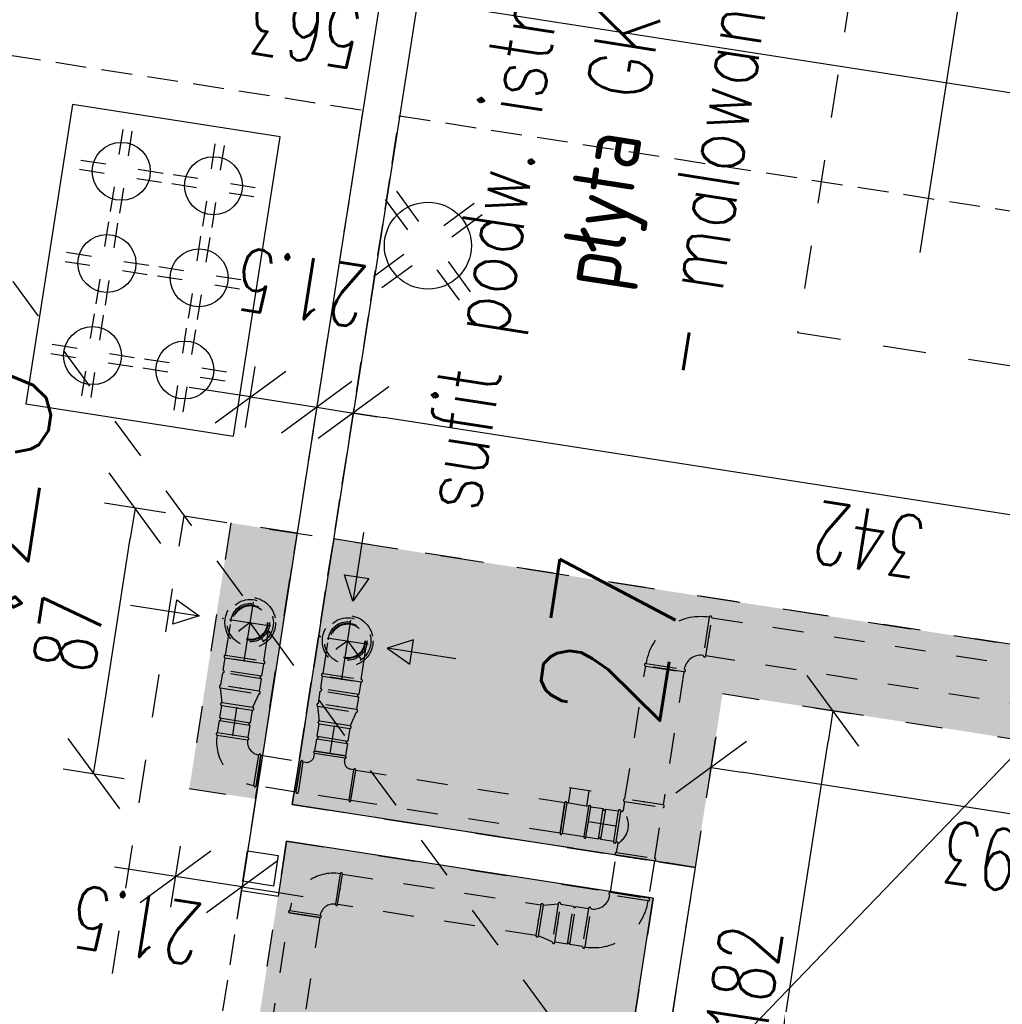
# Model space of a CAD drawing. Extents: x -38969 to 27108, y -24488 to 212598.
# Tile 125 of 256: x -8752 to -8434, y 34073 to 34392. Entities that reach past the tile are written whole.
import ezdxf
from ezdxf import colors
from ezdxf.entities.mleader import LeaderData, LeaderLine
from ezdxf.math import Vec2, Vec3

# ---------------------------------------------------------------- set-up
doc = ezdxf.new("R2010")
doc.units = 0
doc.header["$LTSCALE"] = 100
doc.header["$MEASUREMENT"] = 0
for name, pattern in [('0.5_0.5', [1, 0.5, -0.5]), ('0.7_0.7', [1.4, 0.7, -0.7]), ('ACAD_ISO03W100', [30, 12, -18]), ('CENTER', [0.55, 0.37, -0.06, 0.06, -0.06]), ('DASHED22', [0.15, 0.1, -0.05])]:
    doc.linetypes.add(name, pattern=pattern)
doc.layers.get('0').update_dxf_attribs({"linetype": 'CONTINUOUS'})
doc.layers.get('DEFPOINTS').update_dxf_attribs({"linetype": 'CONTINUOUS'})
for name, color, linetype in [('F_0-DIM', 6, 'CONTINUOUS'), ('F_0-MEBLE kuchnia', 5, 'CONTINUOUS'), ('F_0-MUR', 3, 'CONTINUOUS'), ('F_0-NR POM', 3, 'CONTINUOUS'), ('F_1-MUR istn', 200, 'CONTINUOUS'), ('F_1-NR POM', 3, 'CONTINUOUS'), ('F_1-POMOCNICZA', 2, 'CONTINUOUS'), ('F_1-POW', 2, 'DASHED22'), ('F_1-STOLARKA TXT', 6, 'CONTINUOUS'), ('F_1-sufit podw', 252, 'CONTINUOUS'), ('F_1-sufity TXT', 123, 'CONTINUOUS'), ('F_1-WEN_WYC1-_OSIE', 2, 'CENTER'), ('F_1-WEN_WYC1-_ZLICZAC', 6, 'CONTINUOUS'), ('F_1-WENTYLACJA', 2, 'CONTINUOUS'), ('t_1-TXT', 123, 'CONTINUOUS')]:
    doc.layers.add(name, color=color, linetype=linetype)
doc.styles.add('ROMANS', font='ROMANS.shx', dxfattribs={"width": 0.8})
doc.styles.get("Standard").update_dxf_attribs({"font": 'romans.shx', "width": 0.7})
doc.dimstyles.new('DIM100', dxfattribs={"dimscale": 10, "dimtxt": 2, "dimasz": 1, "dimexe": 0, "dimexo": 0, "dimgap": 0.5, "dimtad": 1, "dimdec": 4, "dimrnd": 0.5, "dimdsep": 46, "dimtxsty": 'Standard', "dimblk1": 'TICK1', "dimblk2": 'TICK1', "dimsah": 1, "dimcen": 0, "dimse1": 1, "dimse2": 1, "dimclrd": 6, "dimclre": 6, "dimclrt": 123, "dimadec": 0, "dimazin": 0, "dimtfac": 1, "dimtdec": 4, "dimtmove": 2, "dimatfit": 3, "dimldrblk": 'TICK1', "dimfxl": 1, "dimtolj": 1, "dimarcsym": 0})

# ---------------------------------------------------------------- blocks, each defined once
blk = doc.blocks.new('TICK1')
at = {"color": 0}
for p, q in [((-1, -1), (1, 1)), ((0, -1), (0, 1)), ((0, 0), (-1, 0))]:
    blk.add_line(p, q, dxfattribs=at)
blk = doc.blocks.new('*D1813')
at = {"layer": 'DEFPOINTS', "color": 0}
for p in [(-8935.47, 34446.9), (-8946.44, 34376.45), (-8399.39, 34230.5)]:
    blk.add_point(p, dxfattribs=at)
at = {"layer": 'F_0-DIM', "color": 6, "lineweight": -2, "transparency": 16777216}
blk.add_line((-8389.06, 34361.77), (-8925.59, 34445.36), dxfattribs=at)
at = {"layer": 'F_0-DIM', "color": 6, "lineweight": -2, "transparency": 16777216, "xscale": 10, "yscale": 10, "zscale": 10}
for p, rotation in [((-8935.47, 34446.9), 171.1447089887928), ((-8379.18, 34360.23), 351.1447089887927)]:
    blk.add_blockref('TICK1', p, dxfattribs=dict(at, rotation=rotation))
at = {"layer": 'F_0-DIM', "color": 123, "transparency": 16777216, "insert": (-8659.63, 34388.75), "char_height": 20, "attachment_point": 5, "rotation": 171.1447}
blk.add_mtext('\\A1;563', dxfattribs=at)
blk = doc.blocks.new('*D1861')
at = {"layer": 'DEFPOINTS', "color": 0}
for p in [(-8697.08, 34143.28), (-8675.62, 34139.94), (-8701.52, 34114.8)]:
    blk.add_point(p, dxfattribs=at)
at = {"layer": 'F_1-sufity TXT', "color": 6, "lineweight": -2, "transparency": 16777216}
for p, q in [((-8711.4, 34116.34), (-8721.28, 34117.88)), ((-8680.06, 34111.46), (-8701.52, 34114.8)), ((-8670.18, 34109.92), (-8660.3, 34108.38))]:
    blk.add_line(p, q, dxfattribs=at)
at = {"layer": 'F_1-sufity TXT', "color": 6, "lineweight": -2, "transparency": 16777216, "xscale": 10, "yscale": 10, "zscale": 10}
for p, rotation in [((-8701.52, 34114.8), 351.1447089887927), ((-8680.06, 34111.46), 171.1447089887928)]:
    blk.add_blockref('TICK1', p, dxfattribs=dict(at, rotation=rotation))
at = {"layer": 'F_1-sufity TXT', "color": 123, "transparency": 16777216, "insert": (-8714.09, 34099.05), "char_height": 20, "attachment_point": 5, "rotation": 171.1447}
blk.add_mtext('\\A1;21.5', dxfattribs=at)
blk = doc.blocks.new('*D1862')
at = {"layer": 'DEFPOINTS', "color": 0}
for p in [(-8655.88, 34266.69), (-8683.69, 34229.25), (-8662.23, 34225.9)]:
    blk.add_point(p, dxfattribs=at)
at = {"layer": 'F_1-sufity TXT', "color": 6, "lineweight": -2, "transparency": 16777216}
for p, q in [((-8687.21, 34271.58), (-8697.1, 34273.12)), ((-8677.33, 34270.04), (-8655.88, 34266.69)), ((-8646, 34265.15), (-8636.12, 34263.61))]:
    blk.add_line(p, q, dxfattribs=at)
at = {"layer": 'F_1-sufity TXT', "color": 6, "lineweight": -2, "transparency": 16777216, "xscale": 10, "yscale": 10, "zscale": 10}
for p, rotation in [((-8677.33, 34270.04), 351.1447089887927), ((-8655.88, 34266.69), 171.1447089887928)]:
    blk.add_blockref('TICK1', p, dxfattribs=dict(at, rotation=rotation))
at = {"layer": 'F_1-sufity TXT', "color": 123, "transparency": 16777216, "insert": (-8660.83, 34305.42), "char_height": 20, "attachment_point": 5, "rotation": 171.1447}
blk.add_mtext('\\A1;21.5', dxfattribs=at)
blk = doc.blocks.new('*D1863')
at = {"layer": 'DEFPOINTS', "color": 0}
for p in [(-8714.63, 34234.07), (-8683.69, 34229.25), (-8697.08, 34143.28)]:
    blk.add_point(p, dxfattribs=at)
at = {"layer": 'F_1-sufity TXT', "color": 6, "lineweight": -2, "transparency": 16777216}
blk.add_line((-8726.49, 34157.99), (-8716.17, 34224.19), dxfattribs=at)
at = {"layer": 'F_1-sufity TXT', "color": 6, "lineweight": -2, "transparency": 16777216, "xscale": 10, "yscale": 10, "zscale": 10}
for p, rotation in [((-8714.63, 34234.07), 81.14470898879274), ((-8728.03, 34148.1), 261.1447089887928)]:
    blk.add_blockref('TICK1', p, dxfattribs=dict(at, rotation=rotation))
at = {"layer": 'F_1-sufity TXT', "color": 123, "transparency": 16777216, "insert": (-8736.15, 34193.4), "char_height": 20, "attachment_point": 5, "rotation": 81.1447}
blk.add_mtext('\\A1;87', dxfattribs=at)
blk = doc.blocks.new('*D1864')
at = {"layer": 'DEFPOINTS', "color": 0}
for p in [(-8644.01, 34264.92), (-8650.37, 34224.06), (-8312.45, 34171.41)]:
    blk.add_point(p, dxfattribs=at)
at = {"layer": 'F_1-sufity TXT', "color": 6, "lineweight": -2, "transparency": 16777216}
blk.add_line((-8315.97, 34213.81), (-8634.13, 34263.38), dxfattribs=at)
at = {"layer": 'F_1-sufity TXT', "color": 6, "lineweight": -2, "transparency": 16777216, "xscale": 10, "yscale": 10, "zscale": 10}
for p, rotation in [((-8644.01, 34264.92), 171.1447089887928), ((-8306.08, 34212.27), 351.1447089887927)]:
    blk.add_blockref('TICK1', p, dxfattribs=dict(at, rotation=rotation))
at = {"layer": 'F_1-sufity TXT', "color": 123, "transparency": 16777216, "insert": (-8477.36, 34223.77), "char_height": 20, "attachment_point": 5, "rotation": 171.1447}
blk.add_mtext('\\A1;342', dxfattribs=at)
blk = doc.blocks.new('*D1867')
at = {"layer": 'DEFPOINTS', "color": 0}
for p in [(-8524.58, 34174.01), (-8528.3, 34150.14), (-8334.04, 34144.33)]:
    blk.add_point(p, dxfattribs=at)
at = {"layer": 'F_1-sufity TXT', "color": 6, "lineweight": -2, "transparency": 16777216}
blk.add_line((-8347.64, 34121.99), (-8518.42, 34148.6), dxfattribs=at)
at = {"layer": 'F_1-sufity TXT', "color": 6, "lineweight": -2, "transparency": 16777216, "xscale": 10, "yscale": 10, "zscale": 10}
for p, rotation in [((-8528.3, 34150.14), 171.1447089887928), ((-8337.76, 34120.45), 351.1447089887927)]:
    blk.add_blockref('TICK1', p, dxfattribs=dict(at, rotation=rotation))
at = {"layer": 'F_1-sufity TXT', "color": 123, "transparency": 16777216, "insert": (-8435.34, 34120.47), "char_height": 20, "attachment_point": 5, "rotation": 171.1447}
blk.add_mtext('\\A1;193', dxfattribs=at)
blk = doc.blocks.new('*D1868')
at = {"layer": 'DEFPOINTS', "color": 0}
for p in [(-8524.58, 34174.01), (-8488.86, 34168.45), (-8552.58, 33994.26)]:
    blk.add_point(p, dxfattribs=at)
at = {"layer": 'F_1-sufity TXT', "color": 6, "lineweight": -2, "transparency": 16777216}
blk.add_line((-8515.33, 33998.58), (-8490.4, 34158.57), dxfattribs=at)
at = {"layer": 'F_1-sufity TXT', "color": 6, "lineweight": -2, "transparency": 16777216, "xscale": 10, "yscale": 10, "zscale": 10}
for p, rotation in [((-8488.86, 34168.45), 81.14470898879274), ((-8516.87, 33988.7), 261.1447089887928)]:
    blk.add_blockref('TICK1', p, dxfattribs=dict(at, rotation=rotation))
at = {"layer": 'F_1-sufity TXT', "color": 123, "transparency": 16777216, "insert": (-8517.69, 34080.88), "char_height": 20, "attachment_point": 5, "rotation": 81.1447}
blk.add_mtext('\\A1;182', dxfattribs=at)

msp = doc.modelspace()

# ---------------------------------------------------------------- hatches: boundary and pattern name
at = {"layer": 'F_1-sufit podw', "true_color": 0x0919f6}
h = msp.add_hatch(dxfattribs=at)
h.set_pattern_fill('DOTS', color=5, scale=100, angle=81, style=0)
h.set_pattern_definition([(162.14471, (-7298.9845, 21519.5906), (-4.8908185, -4.9907935), [0, -6.25])])
h.paths.add_polyline_path([(-7609.78668, 34374.66406), (-7626.89901, 34264.82639), (-7224.22193, 34202.2048), (-7207.12696, 34311.9311), (-7266.41177, 34321.16747)])
h.paths.add_polyline_path([(-7722.95995, 33648.24666), (-7740.48125, 33535.7839), (-7563.61488, 33508.22874), (-7546.09357, 33620.69151)])
h.paths.add_polyline_path([(-7481.0379, 35200.85521), (-7498.18061, 35091.02227), (-7154.8057, 35037.52567), (-7095.52088, 35028.28931), (-7078.42591, 35138.01561)])
h.paths.add_polyline_path([(-7382.69303, 35832.11539), (-7411.38885, 35644.3044), (-7288.96763, 35625.23161), (-7259.72602, 35812.92273)])
h.paths.add_polyline_path([(-8697.17708, 35956.91629), (-8709.96397, 35874.84197), (-7515.12981, 35688.69103), (-7643.96718, 34861.73149), (-7550.34465, 34847.14543), (-7408.72038, 35756.1793)])
h.paths.add_polyline_path([(-7647.04597, 34841.96989), (-7756.53508, 34139.19971), (-8290.34353, 34222.36517), (-8331.25323, 33959.78091), (-8298.64658, 33954.70091), (-8302.34112, 33930.98698), (-8199.58077, 33914.97729), (-8168.94683, 34111.60526), (-7676.88285, 34034.94343), (-7553.42343, 34827.38383)])
h.paths.add_polyline_path([(-8739.52717, 33840.20506), (-8747.41839, 33789.55424), (-8572.53851, 33762.30858), (-8587.43033, 33666.72351), (-8506.39741, 33654.09886), (-8483.61438, 33800.33475)])
h.paths.add_polyline_path([(-8828.09011, 33828.40533), (-8832.08783, 33802.74544), (-8759.27535, 33791.40152), (-8755.27763, 33817.06141)])
h.paths.add_polyline_path([(-8867.48819, 33993.73331), (-8870.93588, 33971.60386), (-8734.51182, 33950.34947), (-8731.06413, 33972.47893)])
h.paths.add_polyline_path([(-8665.61465, 34126.23642), (-8685.78072, 33996.7979), (-8713.44697, 34001.1082), (-8718.21909, 33970.47771), (-8719.20717, 33970.63165), (-8737.6799, 33852.06202), (-8684.32356, 33843.74929), (-8664.00356, 33974.17589), (-8461.4471, 33942.61831), (-8457.59862, 33967.32032), (-8566.28745, 33984.25365), (-8547.04502, 34107.76369)])
h.paths.add_polyline_path([(-8683.68879, 34229.24659), (-8697.08152, 34143.28361), (-8675.62435, 34139.94065), (-8662.23162, 34225.90364)])
h.paths.add_polyline_path([(-8650.37465, 34224.05637), (-8663.76738, 34138.09338), (-8533.34078, 34117.77338), (-8524.57912, 34174.01127), (-8334.04251, 34144.32635), (-8357.76861, 33992.0373), (-8473.40129, 34010.05246), (-8477.67929, 33982.59358), (-8345.08635, 33961.93606), (-8312.45119, 34171.40909)])

# ---------------------------------------------------------------- linework, layer by layer
at = {"layer": 'F_0-MEBLE kuchnia'}
for p, q in [((-8719.74981, 34348.53841), (-8718.5005, 34356.55723)), ((-8716.78557, 34348.07659), (-8715.53626, 34356.09541)), ((-8689.92547, 34343.89188), (-8688.67617, 34351.9107)), ((-8686.96123, 34343.43006), (-8685.71193, 34351.44889)), ((-8724.11802, 34345.34783), (-8732.13684, 34346.59713)), ((-8724.57984, 34342.38359), (-8732.59866, 34343.63289)), ((-8713.59499, 34343.70837), (-8705.57616, 34342.45907)), ((-8694.29368, 34340.7013), (-8702.31251, 34341.9506)), ((-8714.0568, 34340.74413), (-8706.03798, 34339.49483)), ((-8694.7555, 34337.73706), (-8702.77433, 34338.98636)), ((-8683.77065, 34339.06185), (-8675.75183, 34337.81254)), ((-8721.38926, 34338.01537), (-8722.63856, 34329.99655)), ((-8718.42502, 34337.55355), (-8719.67432, 34329.53473)), ((-8684.23247, 34336.09761), (-8676.21364, 34334.8483)), ((-8622.79066, 34326.77346), (-8629.97082, 34336.60379)), ((-8691.56492, 34333.36885), (-8692.81423, 34325.35002)), ((-8688.60068, 34332.90703), (-8689.84999, 34324.8882)), ((-8626.42455, 34324.11924), (-8633.60471, 34333.94957)), ((-8614.77335, 34325.52439), (-8604.94302, 34332.70455)), ((-8612.11913, 34321.8905), (-8602.2888, 34329.07066)), ((-8724.39633, 34318.71407), (-8723.14703, 34326.73289)), ((-8721.43209, 34318.25225), (-8720.18279, 34326.27107)), ((-8694.572, 34314.06754), (-8693.32269, 34322.08637)), ((-8691.60776, 34313.60573), (-8690.35845, 34321.62455)), ((-8728.76455, 34315.52349), (-8736.78337, 34316.77279)), ((-8729.22637, 34312.55925), (-8737.24519, 34313.80855)), ((-8718.24151, 34313.88404), (-8710.22269, 34312.63473)), ((-8627.67362, 34316.10192), (-8637.50395, 34308.92176)), ((-8613.3682, 34313.87319), (-8606.18804, 34304.04286)), ((-8718.70333, 34310.9198), (-8710.68451, 34309.67049)), ((-8698.94021, 34310.87696), (-8706.95903, 34312.12627)), ((-8625.0194, 34312.46804), (-8634.84973, 34305.28788)), ((-8617.00209, 34311.21897), (-8609.82193, 34301.38864)), ((-8726.03579, 34308.19104), (-8727.28509, 34300.17221)), ((-8723.07154, 34307.72922), (-8724.32085, 34299.71039)), ((-8699.40203, 34307.91272), (-8707.42085, 34309.16203)), ((-8688.41718, 34309.23751), (-8680.39835, 34307.98821)), ((-8696.21145, 34303.54451), (-8697.46075, 34295.52569)), ((-8688.87899, 34306.27327), (-8680.86017, 34305.02397)), ((-8693.24721, 34303.08269), (-8694.49651, 34295.06387)), ((-8729.04286, 34288.88973), (-8727.79356, 34296.90856)), ((-8726.07862, 34288.42791), (-8724.82931, 34296.44674)), ((-8699.21852, 34284.24321), (-8697.96922, 34292.26203)), ((-8696.25428, 34283.78139), (-8695.00498, 34291.80021)), ((-8733.41107, 34285.69915), (-8741.4299, 34286.94846)), ((-8733.87289, 34282.73491), (-8741.89172, 34283.98422)), ((-8722.88804, 34284.0597), (-8714.86922, 34282.8104)), ((-8703.58674, 34281.05263), (-8711.60556, 34282.30193)), ((-8730.68231, 34278.3667), (-8731.93162, 34270.34787)), ((-8723.34986, 34281.09546), (-8715.33103, 34279.84616)), ((-8704.04855, 34278.08839), (-8712.06738, 34279.33769)), ((-8693.0637, 34279.41317), (-8685.04488, 34278.16387)), ((-8727.71807, 34277.90488), (-8728.96737, 34269.88606)), ((-8693.52552, 34276.44893), (-8685.5067, 34275.19963)), ((-8700.85797, 34273.72017), (-8702.10728, 34265.70135)), ((-8697.89373, 34273.25835), (-8699.14304, 34265.23953))]:
    msp.add_line(p, q, dxfattribs=at)
msp.add_lwpolyline([(-8682.7559, 34257.33947), (-8667.66984, 34354.17134), (-8734.8593, 34364.63922), (-8749.94536, 34267.80735)], close=True, dxfattribs=at)
for centre, radius in [((-8719.08741, 34343.04598), 9.38277), ((-8689.26308, 34338.39945), 9.38277), ((-8619.89638, 34318.99621), 14.07415), ((-8723.73394, 34313.22164), 9.38277), ((-8693.9096, 34308.57512), 9.38277), ((-8728.38047, 34283.39731), 9.38277), ((-8698.55613, 34278.75078), 9.38277)]:
    msp.add_circle(centre, radius, dxfattribs=at)
at = {"layer": 'F_0-MUR'}
msp.add_lwpolyline([(-6588.15936, 36066.56229), (-9066.80704, 33493.45314)], dxfattribs=at)
at = {"layer": 'F_1-MUR istn'}
for p, q in [((-8621.89949, 34484.78067), (-8680.24253, 34110.29824)), ((-8610.04253, 34482.9334), (-8663.76738, 34138.09338)), ((-8533.34078, 34117.77338), (-8663.76738, 34138.09338)), ((-8665.61465, 34126.23642), (-8668.38556, 34108.45097)), ((-8547.04502, 34107.76369), (-8665.61465, 34126.23642)), ((-8552.58321, 33994.26334), (-8533.34078, 34117.77338)), ((-8680.24253, 34110.29824), (-8668.38556, 34108.45097)), ((-8566.28745, 33984.25365), (-8547.04502, 34107.76369))]:
    msp.add_line(p, q, dxfattribs=at)
msp.add_lwpolyline([(-8679.78071, 34113.26249), (-8678.24132, 34123.14329), (-8668.36051, 34121.60389), (-8669.89991, 34111.72309)], close=True, dxfattribs=at)
at = {"layer": 'F_1-POMOCNICZA', "linetype": '0.7_0.7', "ltscale": 0.2}
for p, q in [((-8952.36941, 34578.77339), (-8473.15548, 33922.68307)), ((-8726.1918, 34055.72111), (-8698.79059, 34231.5994)), ((-8698.79059, 34231.5994), (-7711.69838, 34077.81392))]:
    msp.add_line(p, q, dxfattribs=at)
msp.add_lwpolyline([(-8500.29803, 34290.88622), (-8430.14433, 34279.95652), (-8412.84006, 34391.02624), (-8482.99376, 34401.95594)], close=True, dxfattribs=at)
at = {"layer": 'F_1-POW', "color": 1}
for points in [[(-8640.89427, 34362.86022), (-8695.79041, 34010.50214), (-8819.30044, 34029.74456), (-8811.2956, 34081.12474), (-8861.30111, 34088.91542), (-8814.40981, 34389.89333)], [(-8582.41851, 34125.41951), (-8582.41851, 34125.41951), (-8663.76738, 34138.09338), (-8629.0373, 34361.01294), (-8291.11384, 34308.36566), (-8345.08635, 33961.93606), (-8552.58321, 33994.26334), (-8533.34078, 34117.77338), (-8558.19173, 34121.64507), (-8558.19173, 34121.64507)]]:
    msp.add_lwpolyline(points, close=True, dxfattribs=at)
at = {"layer": 'F_1-STOLARKA TXT', "ltscale": 0.6}
msp.add_line((-8438.87476, 34457.53608), (-8460.79725, 34316.82372), dxfattribs=at)
at = {"layer": 'F_1-sufit podw', "color": 3, "linetype": 'ACAD_ISO03W100', "ltscale": 0.01}
for points in [[(-8675.62435, 34139.94065), (-8662.23162, 34225.90364), (-8683.68879, 34229.24659), (-8697.08152, 34143.28361)], [(-8533.34078, 34117.77338), (-8524.57912, 34174.01127), (-8334.04251, 34144.32635), (-8357.76861, 33992.0373), (-8473.40129, 34010.05246), (-8477.67929, 33982.59358), (-8345.08635, 33961.93606), (-8312.45119, 34171.40909), (-8650.37465, 34224.05637), (-8663.76738, 34138.09338)], [(-8737.6799, 33852.06202), (-8719.20717, 33970.63165), (-8718.21909, 33970.47771), (-8713.44697, 34001.1082), (-8685.78072, 33996.7979), (-8665.61465, 34126.23642), (-8547.04502, 34107.76369), (-8566.28745, 33984.25365), (-8457.59862, 33967.32032), (-8461.4471, 33942.61831), (-8664.00356, 33974.17589), (-8684.32356, 33843.74929)]]:
    msp.add_lwpolyline(points, close=True, dxfattribs=at)
at = {"layer": 'F_1-WEN_WYC1-_OSIE'}
for p, q in [((-8679.29445, 34184.63841), (-8676.33112, 34203.65896)), ((-8684.03975, 34198.02851), (-8670.70067, 34195.95032)), ((-8677.37021, 34196.98942), (-8680.93902, 34194.38273)), ((-8647.77257, 34178.71535), (-8644.80924, 34197.7359)), ((-8652.51787, 34192.10545), (-8639.17879, 34190.02726)), ((-8645.84833, 34191.06636), (-8649.41714, 34188.45966)), ((-8683.05058, 34160.52925), (-8681.66512, 34169.42198)), ((-8651.5287, 34154.60619), (-8650.14324, 34163.49892)), ((-8559.09595, 34131.09693), (-8567.98867, 34132.48238))]:
    msp.add_line(p, q, dxfattribs=at)
at = {"layer": 'F_1-WEN_WYC1-_ZLICZAC', "linetype": '0.5_0.5', "ltscale": 0.2}
for p, q in [((-8685.33526, 34186.4651), (-8683.54571, 34197.95154)), ((-8672.98426, 34184.54086), (-8671.19471, 34196.02729)), ((-8653.81338, 34180.54204), (-8652.02383, 34192.02848)), ((-8641.46238, 34178.6178), (-8639.67283, 34190.10423)), ((-8673.87326, 34178.8347), (-8686.22426, 34180.75894)), ((-8673.7501, 34179.62516), (-8686.10111, 34181.5494)), ((-8686.47083, 34171.05624), (-8686.99011, 34175.84324)), ((-8674.6391, 34173.919), (-8676.59002, 34169.51685)), ((-8642.35138, 34172.91164), (-8654.70238, 34174.83588)), ((-8642.22822, 34173.7021), (-8654.57923, 34175.62634)), ((-8654.94895, 34165.13318), (-8655.46823, 34169.92018)), ((-8643.11722, 34167.99594), (-8645.06814, 34163.59379)), ((-8687.35983, 34165.35008), (-8677.47902, 34163.81069)), ((-8687.23667, 34166.14054), (-8677.35587, 34164.60115)), ((-8655.71479, 34160.21748), (-8645.83399, 34158.67809)), ((-8655.83795, 34159.42702), (-8645.95714, 34157.88762)), ((-8645.48278, 34139.49537), (-8661.88491, 34142.05077)), ((-8574.38256, 34138.53884), (-8573.61286, 34143.47924)), ((-8567.09153, 34142.46324), (-8574.20571, 34143.57161)), ((-8568.45407, 34137.61521), (-8567.68438, 34142.55561)), ((-8567.91063, 34137.53054), (-8574.926, 34138.62351)), ((-8564.70724, 34126.91083), (-8563.16785, 34136.79163)), ((-8563.91678, 34126.78768), (-8562.37738, 34136.66848)), ((-8546.49497, 34120.70831), (-8543.93188, 34137.15985)), ((-8569.45002, 34127.64974), (-8576.46539, 34128.74271)), ((-8582.54108, 34105.49807), (-8577.75408, 34106.01735)), ((-8574.76263, 34092.9005), (-8572.83838, 34105.2515)), ((-8573.97216, 34092.77734), (-8572.04792, 34105.12835)), ((-8579.67833, 34093.66634), (-8584.08048, 34095.61726))]:
    msp.add_line(p, q, dxfattribs=at)
for points in [[(-8529.96062, 34186.23577), (-8528.03638, 34198.58677, 1), (-8528.90095, 34198.72147), (-8530.82519, 34186.37046, 1)], [(-8673.11895, 34183.67629), (-8685.46996, 34185.60053, -1), (-8685.33526, 34186.4651), (-8672.98426, 34184.54086, -1)], [(-8673.11895, 34183.67629), (-8673.7501, 34179.62516, 1), (-8673.87326, 34178.8347), (-8674.50441, 34174.78357), (-8686.85541, 34176.70781), (-8686.22426, 34180.75894, 1), (-8686.10111, 34181.5494), (-8685.46996, 34185.60053)], [(-8537.09825, 34181.02239), (-8549.44925, 34182.94663, -1), (-8549.31455, 34183.8112), (-8536.96355, 34181.88696, -1)], [(-8641.59707, 34177.75323), (-8642.22822, 34173.7021, 1), (-8642.35138, 34172.91164), (-8642.98253, 34168.86051), (-8655.33353, 34170.78475), (-8654.70238, 34174.83588, 1), (-8654.57923, 34175.62634), (-8653.94808, 34179.67747)], [(-8641.59707, 34177.75323), (-8653.94808, 34179.67747, -1), (-8653.81338, 34180.54204), (-8641.46238, 34178.6178, -1)], [(-8674.50441, 34174.78357), (-8686.85541, 34176.70781, 1), (-8686.99011, 34175.84324), (-8674.6391, 34173.919, 1)], [(-8687.99098, 34161.29895), (-8687.35983, 34165.35008, 1), (-8687.23667, 34166.14054), (-8686.60552, 34170.19167), (-8676.72472, 34168.65228), (-8677.35587, 34164.60115, 1), (-8677.47902, 34163.81069), (-8678.11017, 34159.75956)], [(-8686.60552, 34170.19167), (-8676.72472, 34168.65228, 1), (-8676.59002, 34169.51685), (-8686.47083, 34171.05624, 1)], [(-8642.98253, 34168.86051), (-8655.33353, 34170.78475, 1), (-8655.46823, 34169.92018), (-8643.11722, 34167.99594, 1)], [(-8656.4691, 34155.37589), (-8655.83795, 34159.42702, 1), (-8655.71479, 34160.21748), (-8655.08364, 34164.26861), (-8645.20284, 34162.72922), (-8645.83399, 34158.67809, 1), (-8645.95714, 34157.88762), (-8646.5883, 34153.8365)], [(-8655.08364, 34164.26861), (-8645.20284, 34162.72922, 1), (-8645.06814, 34163.59379), (-8654.94895, 34165.13318, 1)], [(-8678.11017, 34159.75956), (-8687.99098, 34161.29895, 1), (-8688.09874, 34160.60729), (-8678.21793, 34159.0679, 1)], [(-8673.93947, 34154.04946), (-8675.47886, 34144.16865, -1), (-8676.17052, 34144.27641), (-8674.63113, 34154.15722, -1)], [(-8656.4691, 34155.37589), (-8646.5883, 34153.8365, -1), (-8646.69605, 34153.14484), (-8656.57686, 34154.68423, -1)], [(-8662.57657, 34142.15852), (-8661.03718, 34152.03933, -1), (-8660.34552, 34151.93157), (-8661.88491, 34142.05077, -1)], [(-8644.79113, 34139.38761), (-8643.25173, 34149.26842, 1), (-8643.94339, 34149.37617), (-8645.48278, 34139.49537, 1)], [(-8577.15705, 34128.85046), (-8575.61766, 34138.73127, -1), (-8574.926, 34138.62351), (-8576.46539, 34128.74271, -1)], [(-8568.75837, 34127.54198), (-8567.21897, 34137.42278, 1), (-8567.91063, 34137.53054), (-8569.45002, 34127.64974, 1)], [(-8543.79718, 34138.02442), (-8556.14818, 34139.94866, 1), (-8556.28288, 34139.08409), (-8543.93188, 34137.15985, 1)], [(-8559.86565, 34126.15652), (-8563.91678, 34126.78768, 1), (-8564.70724, 34126.91083), (-8568.75837, 34127.54198), (-8567.21897, 34137.42278), (-8563.16785, 34136.79163, 1), (-8562.37738, 34136.66848), (-8558.32625, 34136.03733)], [(-8558.32625, 34136.03733), (-8559.86565, 34126.15652, 1), (-8559.00108, 34126.02183), (-8557.46168, 34135.90263, 1)], [(-8546.62966, 34119.84374), (-8558.98067, 34121.76798, -1), (-8558.84597, 34122.63255), (-8546.49497, 34120.70831, -1)], [(-8649.09874, 34105.74688), (-8647.55935, 34115.62768, 1), (-8648.251, 34115.73544), (-8649.7904, 34105.85464, 1)], [(-8560.85917, 34109.71058), (-8548.50816, 34107.78633, -1), (-8548.64286, 34106.92176), (-8560.99386, 34108.84601, -1)], [(-8583.40565, 34105.63276), (-8584.94505, 34095.75196, 1), (-8584.08048, 34095.61726), (-8582.54108, 34105.49807, 1)], [(-8578.81376, 34093.53165), (-8576.88951, 34105.88265, 1), (-8577.75408, 34106.01735), (-8579.67833, 34093.66634, 1)], [(-8654.80884, 34101.57617), (-8664.68964, 34103.11557, -1), (-8664.58188, 34103.80722), (-8654.70108, 34102.26783, -1)], [(-8569.92103, 34092.14619), (-8573.97216, 34092.77734, 1), (-8574.76263, 34092.9005), (-8578.81376, 34093.53165), (-8576.88951, 34105.88265), (-8572.83838, 34105.2515, 1), (-8572.04792, 34105.12835), (-8567.99679, 34104.4972)], [(-8567.99679, 34104.4972), (-8569.92103, 34092.14619, 1), (-8569.05646, 34092.0115), (-8567.13222, 34104.3625, 1)]]:
    msp.add_lwpolyline(points, format="xyb", close=True, dxfattribs=at)
for points in [[(-8529.96062, 34186.23577), (-8528.03638, 34198.58677), (-7747.93274, 34077.04938), (-7749.85698, 34064.69838)], [(-8549.44925, 34182.94663), (-8537.09825, 34181.02239), (-8543.79718, 34138.02442), (-8556.14818, 34139.94866)], [(-8661.03718, 34152.03933), (-8662.57657, 34142.15852), (-8675.47886, 34144.16865), (-8673.93947, 34154.04946)], [(-8575.61766, 34138.73127), (-8577.15705, 34128.85046), (-8644.79113, 34139.38761), (-8643.25173, 34149.26842)], [(-8558.98067, 34121.76798), (-8546.62966, 34119.84374), (-8548.50816, 34107.78633), (-8560.85917, 34109.71058)], [(-8583.40565, 34105.63276), (-8584.94505, 34095.75196), (-8649.09874, 34105.74688), (-8647.55935, 34115.62768)], [(-8664.68964, 34103.11557), (-8654.80884, 34101.57617), (-8676.31254, 33963.55188), (-8686.19334, 33965.09128)]]:
    msp.add_lwpolyline(points, close=True, dxfattribs=at)
for points in [[(-8660.34552, 34151.93157), (-8659.45625, 34151.79302, 0.414213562), (-8656.7154, 34153.79496), (-8656.57686, 34154.68423)], [(-8643.94339, 34149.37617), (-8644.83266, 34149.51472, -0.414213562), (-8646.8346, 34152.25557), (-8646.69605, 34153.14484)], [(-8556.28288, 34139.08409), (-8556.737, 34136.16925, -0.414213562), (-8557.16526, 34135.85645), (-8557.46168, 34135.90263)], [(-8558.39185, 34125.54739, 0.465116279), (-8556.737, 34136.16925)], [(-8558.84597, 34122.63255), (-8558.39185, 34125.54739, 0.414213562), (-8558.70465, 34125.97565), (-8559.00108, 34126.02183)]]:
    msp.add_lwpolyline(points, format="xyb", dxfattribs=at)
for centre, radius in [((-8677.37021, 34196.98942), 8.2), ((-8677.37021, 34196.98942), 6.25), ((-8677.37021, 34196.98942), 6.25), ((-8677.37021, 34196.98942), 5.74), ((-8677.37021, 34196.98942), 5.5), ((-8645.84833, 34191.06636), 8.2), ((-8645.84833, 34191.06636), 6.25), ((-8645.84833, 34191.06636), 6.25), ((-8645.84833, 34191.06636), 5.74), ((-8645.84833, 34191.06636), 5.5)]:
    msp.add_circle(centre, radius, dxfattribs=at)
for centre, radius, start, end in [((-8531.65262, 34181.05953), 17.875, 81.144709, 171.144709), ((-8531.65262, 34181.05953), 5.375, 81.144709, 171.144709), ((-8673.96919, 34158.40596), 14.3, 171.144709, 261.144709), ((-8673.96919, 34158.40596), 4.3, 171.144709, 261.144709), ((-8650.45234, 34101.60589), 14.3, 81.144709, 171.144709), ((-8566.3048, 34109.67343), 17.875, 261.144709, 351.144709), ((-8566.3048, 34109.67343), 5.375, 261.144709, 351.144709), ((-8650.45234, 34101.60589), 4.3, 81.144709, 171.144709)]:
    msp.add_arc(centre, radius, start, end, dxfattribs=at)
for p in [(-8686.2827, 34198.37795), (-8677.37021, 34196.98942), (-8677.37021, 34196.98942), (-8680.93902, 34194.38273), (-8654.76082, 34192.45489), (-8528.9985, 34192.41127), (-8528.9985, 34192.41127), (-8645.84833, 34191.06636), (-8645.84833, 34191.06636), (-8649.41714, 34188.45966), (-8679.29445, 34184.63841), (-8679.29445, 34184.63841), (-8543.27375, 34181.98451), (-8543.27375, 34181.98451), (-8647.77257, 34178.71535), (-8647.77257, 34178.71535), (-8680.67991, 34175.74569), (-8680.67991, 34175.74569), (-8649.15803, 34169.82263), (-8649.15803, 34169.82263), (-8681.66512, 34169.42198), (-8681.66512, 34169.42198), (-8650.14324, 34163.49892), (-8650.14324, 34163.49892), (-8683.05058, 34160.52925), (-8683.05058, 34160.52925), (-8651.5287, 34154.60619), (-8651.5287, 34154.60619), (-8674.70917, 34149.10906), (-8674.70917, 34149.10906), (-8661.80687, 34147.09892), (-8661.80687, 34147.09892), (-8644.02143, 34144.32802), (-8644.02143, 34144.32802), (-8549.97268, 34138.98654), (-8549.97268, 34138.98654), (-8576.38735, 34133.79087), (-8576.38735, 34133.79087), (-8567.98867, 34132.48238), (-8567.98867, 34132.48238), (-8559.09595, 34131.09693), (-8559.09595, 34131.09693), (-8552.80517, 34120.80586), (-8552.80517, 34120.80586), (-8648.32904, 34110.68728), (-8648.32904, 34110.68728), (-8554.68367, 34108.74846), (-8554.68367, 34108.74846), (-8659.74924, 34102.34587), (-8659.74924, 34102.34587), (-8584.17535, 34100.69236), (-8584.17535, 34100.69236), (-8577.85164, 34099.70715), (-8577.85164, 34099.70715), (-8568.95891, 34098.32169), (-8568.95891, 34098.32169)]:
    msp.add_point(p, dxfattribs=at)
at = {"layer": 'F_1-WENTYLACJA', "linetype": '0.5_0.5', "ltscale": 0.15}
for p, q in [((-8672.94651, 34190.93294), (-8681.79391, 34203.04589)), ((-8641.42463, 34185.00988), (-8650.27203, 34197.12283))]:
    msp.add_line(p, q, dxfattribs=at)
at = {"layer": 'F_1-WENTYLACJA', "ltscale": 0.15}
for points in [[(-8640.73875, 34226.1355), (-8644.19488, 34203.95188), (-8646.91568, 34212.47228), (-8639.01104, 34211.24076), (-8644.19488, 34203.95188)], [(-8716.05938, 34202.66299), (-8693.87576, 34199.20686), (-8702.39616, 34196.48605), (-8701.16464, 34204.3907), (-8693.87576, 34199.20686)], [(-8610.8869, 34185.26542), (-8633.07052, 34188.72155), (-8625.78163, 34183.53772), (-8624.55012, 34191.44236), (-8633.07052, 34188.72155)]]:
    msp.add_lwpolyline(points, dxfattribs=at)
at = {"layer": 'F_1-WENTYLACJA', "linetype": '0.5_0.5', "ltscale": 0.15}
for centre in [(-8677.37021, 34196.98942), (-8645.84833, 34191.06636)]:
    msp.add_circle(centre, 7.5, dxfattribs=at)

# ---------------------------------------------------------------- texts
at = {"layer": 'F_0-NR POM', "color": 3, "style": 'ROMANS', "width": 0.8}
msp.add_text('27', height=40, rotation=81.144709, dxfattribs=at).set_placement((-8545.46152, 34161.22599))
at = {"layer": 'F_1-NR POM', "color": 3, "style": 'ROMANS', "width": 0.8}
msp.add_text('1.23', height=50, rotation=81.144709, dxfattribs=at).set_placement((-8757.95033, 34160.95513))
at = {"layer": 'F_1-sufity TXT', "color": 4, "insert": (-8561.30983, 34350.46124), "char_height": 20, "width": 242.1062337, "attachment_point": 5, "rotation": 81.144709, "style": 'ROMANS'}
msp.add_mtext('{\\C256;sufit podw. istn. gładki\\Ppłyta GK\\P- malowanie}', dxfattribs=at)

# ---------------------------------------------------------------- dimensions: what is measured, and where the dimension line sits
at = {"layer": 'F_0-DIM'}
dim = msp.add_linear_dim(base=(-8935.46807, 34446.90258), p1=(-8399.39155, 34230.49694), p2=(-8946.44439, 34376.44965), angle=171.144709, dimstyle='DIM100', dxfattribs=at)
dim.commit()
dim.dimension.update_dxf_attribs({"geometry": '*D1813', "text_midpoint": (-8659.63256, 34388.74743)})
at = {"layer": 'F_1-sufity TXT'}
for base, p1, p2, angle, picture, middle in [((-8655.87666, 34266.69378), (-8683.68879, 34229.24659), (-8662.23162, 34225.90364), 171.144709, '*D1862', (-8660.83251, 34305.41827)), ((-8644.0084, 34264.91897), (-8312.45119, 34171.40909), (-8650.37465, 34224.05637), 171.144709, '*D1864', (-8477.35577, 34223.77413)), ((-8714.6333, 34234.06763), (-8697.08152, 34143.28361), (-8683.68879, 34229.24659), 81.144709, '*D1863', (-8736.15086, 34193.39523)), ((-8488.86419, 34168.44702), (-8552.58321, 33994.26334), (-8524.57912, 34174.01127), 81.144709, '*D1868', (-8517.68744, 34080.88214)), ((-8528.29881, 34150.13595), (-8334.04251, 34144.32635), (-8524.57912, 34174.01127), 171.144709, '*D1867', (-8435.3396, 34120.47228))]:
    dim = msp.add_linear_dim(base=base, p1=p1, p2=p2, angle=angle, dimstyle='DIM100', dxfattribs=at)
    dim.commit()
    dim.dimension.update_dxf_attribs({"geometry": picture, "text_midpoint": middle})
dim = msp.add_linear_dim(base=(-8701.5194, 34114.7985), p1=(-8675.62435, 34139.94065), p2=(-8697.08152, 34143.28361), angle=171.144709, dimstyle='DIM100', dxfattribs=at)
dim.commit()
dim.dimension.update_dxf_attribs({"geometry": '*D1861', "text_midpoint": (-8714.09414, 34099.04649), "dimtype": 160})

# ---------------------------------------------------------------- leaders
at = {"layer": 't_1-TXT', "ltscale": 0.6}
ml = msp.add_multileader_mtext('Standard', dxfattribs=at)
ml.set_content('ppp=297,30', color=256)
ml.set_leader_properties()
ml.build(insert=Vec2(0, 0))
ml.multileader.update_dxf_attribs({"dogleg_length": 0.36, "arrow_head_size": 0.09})
ctx = ml.context
ctx.base_point, ctx.char_height, ctx.arrow_head_size, ctx.landing_gap_size, ctx.plane_origin, ctx.plane_x_axis, ctx.plane_y_axis = Vec3(-32072.77193, 59913.30266), 100, 0.09, 0.045, Vec3(-30900.37988, 64272.54371), Vec3(0.081927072, 0.996638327), Vec3(-0.996638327, 0.081927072)
notes = []
notes.append((ctx, [(0, (0, 0, 0), (0, 0), (1, 0), 1, [])]))
ctx.mtext.insert, ctx.mtext.text_direction, ctx.mtext.rotation, ctx.mtext.flow_direction = Vec3(-32139.2108, 59918.80931), Vec3(0.081927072, 0.996638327), 1.488777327, 5
ml = msp.add_multileader_mtext('Standard', dxfattribs=at)
ml.set_content('1kond.', color=256)
ml.set_leader_properties()
ml.build(insert=Vec2(0, 0))
ml.multileader.update_dxf_attribs({"dogleg_length": 0.36, "arrow_head_size": 0.09})
ctx = ml.context
ctx.base_point, ctx.char_height, ctx.arrow_head_size, ctx.landing_gap_size, ctx.plane_origin, ctx.plane_x_axis, ctx.plane_y_axis = Vec3(-32578.38797, 60152.18437), 100, 0.09, 0.045, Vec3(-31833.25262, 57759.6945), Vec3(0.085898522, 0.996303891), Vec3(-0.996303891, 0.085898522)
ctx.text_align_type = 2
notes.append((ctx, [(0, (0, 0, 0), (0, 0), (1, 0), 1, [])]))
ctx.mtext.insert, ctx.mtext.text_direction, ctx.mtext.rotation, ctx.mtext.alignment, ctx.mtext.flow_direction = Vec3(-32597.43945, 60513.29581), Vec3(0.085898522, 0.996303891), 1.484791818, 3, 5
for ctx, leaders in notes:
    for number, flags, end, landing, length, lines in leaders:
        leader = LeaderData()
        leader.index, (leader.has_last_leader_line, leader.has_dogleg_vector, leader.attachment_direction) = number, flags
        leader.last_leader_point, leader.dogleg_vector, leader.dogleg_length = Vec3(end), Vec3(landing), length
        for number, points, colour, breaks in lines:
            line = LeaderLine()
            line.index, line.vertices, line.color, line.breaks = number, Vec3.list(points), colors.encode_raw_color(colour), breaks
            leader.lines.append(line)
        ctx.leaders.append(leader)

doc.saveas('drawing.dxf')
